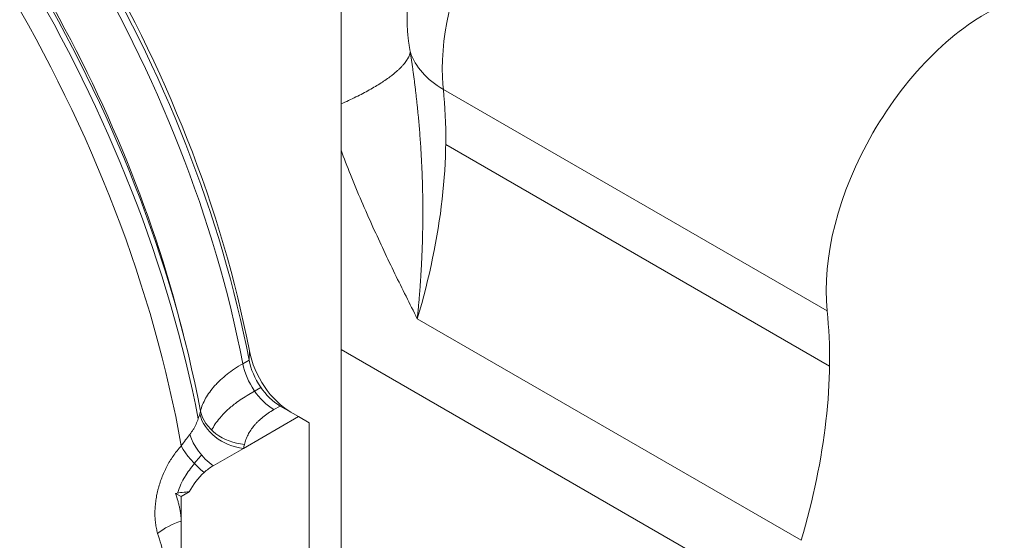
# Model space of a CAD drawing. Header units: millimetres. Extents: x 176 to 9387, y -11044 to -3322.
# Tile 249 of 256: x 9333.45 to 9341.29, y -10677.6 to -10673.46. Entities that reach past the tile are written whole.
import ezdxf

# ---------------------------------------------------------------- set-up
doc = ezdxf.new("R2010")
doc.units = ezdxf.units.MM
doc.header["$LTSCALE"] = 0.3175
doc.layers.add('1轮廓实线层', color=7, linetype='Continuous', lineweight=18)

# ---------------------------------------------------------------- blocks, each defined once
blk = doc.blocks.new('MR12-2010-Z')
at = {"layer": '1轮廓实线层'}
for p, q in [((64077.8514, -21460.4365), (64081.6698, -21462.6411)), ((64076.8334, -21463.0246), (64076.8334, -21461.0406)), ((64081.6936, -21463.1895), (64077.8752, -21460.985)), ((64081.4106, -21464.9235), (64077.5923, -21462.719)), ((64076.8334, -21468.2796), (64076.8334, -21463.0246)), ((64076.8334, -21463.0246), (64081.2351, -21465.5659)), ((64075.9184, -21463.1304), (64075.9216, -21463.0393)), ((64075.8566, -21463.1661), (64075.9184, -21463.1304)), ((64076.0365, -21463.4041), (64075.9163, -21463.4735)), ((64076.2272, -21463.5875), (64076.1654, -21463.6231)), ((64076.4091, -21463.6925), (64076.2272, -21463.5875)), ((64075.8619, -21464.0084), (64076.4091, -21463.6925)), ((64076.5152, -21463.7537), (64076.4091, -21463.6925)), ((64076.5152, -21463.7537), (64076.5152, -21466.2032)), ((64075.5606, -21464.1824), (64075.8619, -21464.0084)), ((64075.1873, -21464.4568), (64075.2424, -21464.4886)), ((64075.2424, -21464.4886), (64075.3234, -21464.4418)), ((64075.2424, -21464.4886), (64075.2424, -21464.7335)), ((64075.2424, -21465.7133), (64075.2424, -21464.7335))]:
    blk.add_line(p, q, dxfattribs=at)
for centre, major_axis, ratio, start_param, end_param in [((64070.1955, -21461.5236), (-4.125, 7.1447), 0.57735, 4.170778, 5.306976), ((64070.2573, -21461.4879), (4.125, -7.1447), 0.57735, 1.029185, 2.165384), ((64070.3634, -21461.4267), (-4.05, 7.0148), 0.57735, 4.170778, 5.306976), ((64069.438, -21461.9609), (-4.35, 7.5344), 0.57735, 4.167846, 5.308353), ((64069.5591, -21461.891), (4.275, -7.4045), 0.57735, 1.023327, 2.170176), ((64069.2409, -21462.0748), (4.35, -7.5344), 0.57735, 1.006169, 2.182433), ((64069.727, -21461.7941), (4.125, -7.1447), 0.57735, 1.096305, 2.045321), ((64079.432, -21459.314), (-1.125, -1.9486), 0.57735, 4.003036, 5.497787), ((64083.2504, -21461.5186), (-1.125, -1.9486), 0.57735, 3.812459, 5.612319), ((64078.6944, -21459.8379), (1.1934, 0.1261), 0.639548, 3.277761, 3.862778), ((64079.432, -21459.314), (-1.125, -1.9486), 0.57735, 5.497787, 5.612319), ((64074.1634, -21463.0557), (-2.625, -4.5466), 0.57735, 1.962853, 2.470726), ((64077.9818, -21465.2602), (-2.625, -4.5466), 0.57735, 1.962853, 2.470726), ((64076.3333, -21463.1588), (0.3, -0.5196), 0.57735, 4.170778, 5.497787), ((64076.1654, -21463.2557), (0.225, -0.3897), 0.57735, 4.170778, 5.497787), ((64076.2272, -21463.22), (-0.225, 0.3897), 0.57735, 1.029185, 2.356194), ((64075.8619, -21463.641), (0.4278, -0.1397), 0.802355, 3.594669, 4.968692), ((64075.8728, -21463.6012), (0.4392, -0.098), 0.809804, 3.510055, 4.891164), ((64075.6959, -21463.928), (0.3318, -0.304), 0.6281, 3.953731, 4.873315), ((64075.5539, -21464.0836), (0.3332, -0.3024), 0.400087, 3.993637, 4.823093), ((64075.5606, -21464.5498), (0.225, 0.3897), 0.57735, 0.785398, 1.072604), ((64075.5606, -21464.5498), (0.225, 0.3897), 0.57735, 1.072604, 1.626467), ((64075.3246, -21464.989), (0.4322, 0.1254), 0.596144, 1.588042, 2.202202)]:
    blk.add_ellipse(centre, major_axis=major_axis, ratio=ratio, start_param=start_param, end_param=end_param, dxfattribs=at)
for points, knots in [([(64076.8334, -21460.5815), (64076.8334, -21460.4847), (64076.8334, -21460.388), (64076.8334, -21460.2432), (64076.8334, -21460.195), (64076.8334, -21460.0986), (64076.8334, -21460.0504), (64076.8334, -21459.9543), (64076.8334, -21459.8583), (64076.8334, -21459.7628), (64076.8334, -21459.6676), (64076.8334, -21459.6201), (64076.8334, -21459.5253), (64076.8334, -21459.478), (64076.8334, -21459.4308)], [0, 0, 0, 0, 0.25, 0.25, 0.375, 0.375, 0.5, 0.5, 0.625, 0.75, 0.75, 0.875, 0.875, 1, 1, 1, 1]), ([(64077.5081, -21459.4534), (64077.5065, -21459.4658), (64077.503, -21459.4954), (64077.4984, -21459.5421), (64077.4945, -21459.5935), (64077.4919, -21459.6446), (64077.4908, -21459.6835), (64077.4906, -21459.7104), (64077.4905, -21459.7254), (64077.4906, -21459.7363), (64077.4906, -21459.7423), (64077.4906, -21459.7432)], [0, 0, 0, 0, 0.128873, 0.308023, 0.485473, 0.661335, 0.835723, 0.887481, 0.939015, 0.990327, 1, 1, 1, 1]), ([(64077.4906, -21459.7432), (64077.4907, -21459.7472), (64077.4908, -21459.7562), (64077.4911, -21459.77), (64077.4915, -21459.7848), (64077.492, -21459.7995), (64077.4926, -21459.8141), (64077.4934, -21459.8286), (64077.4942, -21459.8431), (64077.4952, -21459.8576), (64077.4963, -21459.8719), (64077.4975, -21459.8863), (64077.4988, -21459.9005), (64077.5002, -21459.9147), (64077.5017, -21459.9288), (64077.5034, -21459.9429), (64077.5051, -21459.9568), (64077.507, -21459.9708), (64077.5089, -21459.9846), (64077.511, -21459.9984), (64077.5132, -21460.0122), (64077.5155, -21460.0258), (64077.5179, -21460.0394), (64077.5204, -21460.053), (64077.5222, -21460.0619), (64077.523, -21460.0664)], [0, 0, 0, 0, 0.037101, 0.082672, 0.128052, 0.173245, 0.218252, 0.263077, 0.307723, 0.352192, 0.396487, 0.440611, 0.484567, 0.528358, 0.571987, 0.615456, 0.658769, 0.701929, 0.744938, 0.7878, 0.830517, 0.873093, 0.91553, 0.957831, 1, 1, 1, 1]), ([(64077.523, -21460.0664), (64077.5241, -21460.0735), (64077.5262, -21460.0875), (64077.5293, -21460.1088), (64077.5325, -21460.1301), (64077.5356, -21460.1516), (64077.5387, -21460.1732), (64077.5417, -21460.195), (64077.5448, -21460.2169), (64077.5478, -21460.239), (64077.5508, -21460.2611), (64077.5538, -21460.2835), (64077.5568, -21460.306), (64077.5597, -21460.3286), (64077.5627, -21460.3513), (64077.5656, -21460.3742), (64077.5684, -21460.3973), (64077.5713, -21460.4204), (64077.5741, -21460.4438), (64077.5768, -21460.4672), (64077.5796, -21460.4909), (64077.5823, -21460.5146), (64077.5849, -21460.5385), (64077.5876, -21460.5626), (64077.5902, -21460.5867), (64077.5927, -21460.6111), (64077.5952, -21460.6356), (64077.5977, -21460.6602), (64077.6001, -21460.685), (64077.6066, -21460.752), (64077.6163, -21460.8641), (64077.6278, -21461.0243), (64077.6372, -21461.1929), (64077.6434, -21461.3578), (64077.6469, -21461.5203), (64077.6479, -21461.6817), (64077.6459, -21461.8557), (64077.6423, -21461.9811), (64077.6396, -21462.0534), (64077.6389, -21462.0685), (64077.6383, -21462.0843), (64077.6376, -21462.1007), (64077.6368, -21462.1178), (64077.636, -21462.1355), (64077.6351, -21462.1539), (64077.6341, -21462.1729), (64077.6331, -21462.1925), (64077.632, -21462.2128), (64077.6309, -21462.2337), (64077.6296, -21462.2553), (64077.6283, -21462.2775), (64077.6269, -21462.3003), (64077.6254, -21462.3238), (64077.6238, -21462.3479), (64077.6221, -21462.3727), (64077.6203, -21462.3981), (64077.6183, -21462.4241), (64077.6163, -21462.4508), (64077.6142, -21462.4781), (64077.6119, -21462.506), (64077.6095, -21462.5346), (64077.607, -21462.5638), (64077.6043, -21462.5936), (64077.6015, -21462.6241), (64077.5986, -21462.6551), (64077.5955, -21462.6869), (64077.5933, -21462.7082), (64077.5923, -21462.719)], [0, 0, 0, 0, 0.008275, 0.016599, 0.024971, 0.033392, 0.041861, 0.050379, 0.058945, 0.06756, 0.076223, 0.084935, 0.093695, 0.102504, 0.111361, 0.120266, 0.129219, 0.138221, 0.147271, 0.15637, 0.165516, 0.174711, 0.183953, 0.193244, 0.202583, 0.211969, 0.221404, 0.230886, 0.240417, 0.249995, 0.308201, 0.369282, 0.433217, 0.499979, 0.55578, 0.616081, 0.680836, 0.749992, 0.755353, 0.760949, 0.766781, 0.772848, 0.77915, 0.785686, 0.792456, 0.799461, 0.806699, 0.814171, 0.821876, 0.829814, 0.837985, 0.846388, 0.855022, 0.863888, 0.872985, 0.882312, 0.89187, 0.901658, 0.911674, 0.92192, 0.932394, 0.943095, 0.954024, 0.96518, 0.976561, 0.988168, 1, 1, 1, 1]), ([(64076.8334, -21461.0406), (64076.8636, -21461.1221), (64076.9645, -21461.3831), (64077.142, -21461.7942), (64077.3667, -21462.2691), (64077.5168, -21462.5699), (64077.5923, -21462.719)], [0, 0, 0, 0, 0.137598, 0.44524, 0.725034, 1, 1, 1, 1]), ([(64075.4345, -21463.6379), (64075.4401, -21463.6162), (64075.4472, -21463.5947), (64075.4646, -21463.5521), (64075.4851, -21463.5099), (64075.5117, -21463.4685), (64075.5414, -21463.4274), (64075.5578, -21463.4071), (64075.5803, -21463.3819), (64075.5849, -21463.3769), (64075.5943, -21463.3669), (64075.6086, -21463.352), (64075.6237, -21463.3373), (64075.6548, -21463.3084), (64075.699, -21463.2707), (64075.7484, -21463.2348), (64075.8005, -21463.1998), (64075.8279, -21463.1827), (64075.8566, -21463.1661)], [0, 0, 0, 0, 0.125, 0.125, 0.25, 0.375, 0.375, 0.5, 0.5, 0.53125, 0.53125, 0.5625, 0.625, 0.625, 0.75, 0.875, 0.875, 1, 1, 1, 1]), ([(64075.5455, -21463.8266), (64075.5675, -21463.7856), (64075.5947, -21463.7459), (64075.6483, -21463.6819), (64075.6719, -21463.6569), (64075.7239, -21463.6081), (64075.7523, -21463.5842), (64075.8235, -21463.5303), (64075.8682, -21463.501), (64075.9163, -21463.4735)], [0, 0, 0, 0, 0.307718, 0.307718, 0.512923, 0.512923, 0.718128, 0.718128, 1, 1, 1, 1]), ([(64075.3291, -21463.8701), (64075.3418, -21463.854), (64075.3533, -21463.8371), (64075.3662, -21463.8155), (64075.3687, -21463.8111), (64075.3736, -21463.8024), (64075.3807, -21463.7892), (64075.3871, -21463.776), (64075.3993, -21463.7496), (64075.4064, -21463.7321), (64075.4187, -21463.698), (64075.4239, -21463.6814), (64075.4282, -21463.6656)], [0, 0, 0, 0, 0.25, 0.25, 0.3125, 0.3125, 0.375, 0.5, 0.5, 0.75, 0.75, 1, 1, 1, 1]), ([(64076.1654, -21463.6231), (64076.1452, -21463.6348), (64076.1261, -21463.6468), (64076.0896, -21463.6717), (64076.055, -21463.6974), (64076.0243, -21463.7247), (64076.0026, -21463.7457), (64075.9921, -21463.7564), (64075.9822, -21463.7673), (64075.9757, -21463.7746), (64075.9725, -21463.7783), (64075.9569, -21463.7967), (64075.9456, -21463.8117), (64075.9251, -21463.8421), (64075.9069, -21463.8728), (64075.886, -21463.92), (64075.8765, -21463.9523), (64075.8728, -21463.9686)], [0, 0, 0, 0, 0.125, 0.125, 0.25, 0.375, 0.375, 0.4375, 0.46875, 0.46875, 0.5, 0.5, 0.625, 0.625, 0.75, 0.875, 1, 1, 1, 1]), ([(64075.2434, -21463.9848), (64075.2582, -21463.9639), (64075.2728, -21463.9439), (64075.2943, -21463.915), (64075.3014, -21463.9056), (64075.3154, -21463.8874), (64075.3223, -21463.8786), (64075.3291, -21463.8701)], [0, 0, 0, 0, 0.5, 0.5, 0.75, 0.75, 1, 1, 1, 1]), ([(64075.0091, -21464.855), (64075.0067, -21464.847), (64075.0045, -21464.8389), (64075.0003, -21464.8225), (64074.9984, -21464.8141), (64074.9931, -21464.7888), (64074.9874, -21464.7542), (64074.9841, -21464.718), (64074.9826, -21464.6902), (64074.9821, -21464.6761), (64074.982, -21464.6618), (64074.9819, -21464.6522), (64074.982, -21464.6474), (64074.9824, -21464.6232), (64074.9833, -21464.6037), (64074.9865, -21464.5645), (64074.9909, -21464.5251), (64074.9979, -21464.4853), (64075.003, -21464.4603), (64075.0041, -21464.4553), (64075.0063, -21464.4452), (64075.0075, -21464.4402), (64075.011, -21464.4251), (64075.0136, -21464.4151), (64075.0216, -21464.3853), (64075.0334, -21464.3459), (64075.0545, -21464.288), (64075.0707, -21464.2502), (64075.0838, -21464.2222), (64075.0883, -21464.2129), (64075.0975, -21464.1945), (64075.1023, -21464.1855), (64075.1167, -21464.1587), (64075.1369, -21464.1239), (64075.1697, -21464.0745), (64075.1934, -21464.0434), (64075.2087, -21464.0245), (64075.2118, -21464.0208), (64075.218, -21464.0134), (64075.2274, -21464.0024), (64075.2369, -21463.9917), (64075.2434, -21463.9848)], [0, 0, 0, 0, 0.03125, 0.03125, 0.0625, 0.0625, 0.125, 0.1875, 0.1875, 0.21875, 0.234375, 0.234375, 0.25, 0.25, 0.3125, 0.3125, 0.375, 0.4375, 0.4375, 0.453125, 0.453125, 0.46875, 0.46875, 0.5, 0.5, 0.5625, 0.625, 0.6875, 0.6875, 0.71875, 0.71875, 0.75, 0.75, 0.8125, 0.875, 0.9375, 0.9375, 0.953125, 0.953125, 0.96875, 1, 1, 1, 1]), ([(64075.445, -21464.0744), (64075.4406, -21464.0794), (64075.4359, -21464.0847), (64075.4176, -21464.106), (64075.4024, -21464.124), (64075.3706, -21464.1633), (64075.3538, -21464.1848), (64075.3213, -21464.2291), (64075.3063, -21464.2506), (64075.2916, -21464.2731)], [0, 0, 0, 0, 0.111538, 0.111538, 0.421337, 0.421337, 0.731137, 0.731137, 1, 1, 1, 1]), ([(64075.2916, -21464.2731), (64075.2883, -21464.2781), (64075.2851, -21464.2832), (64075.2668, -21464.3129), (64075.2529, -21464.3393), (64075.2289, -21464.393), (64075.2185, -21464.4206), (64075.2095, -21464.4503), (64075.2091, -21464.4516), (64075.2087, -21464.4529)], [0, 0, 0, 0, 0.092723, 0.092723, 0.536353, 0.536353, 0.979984, 0.979984, 1, 1, 1, 1]), ([(64075.1873, -21464.4568), (64075.2094, -21464.4525), (64075.2318, -21464.449), (64075.2771, -21464.444), (64075.3001, -21464.4424), (64075.3234, -21464.4418)], [0, 0, 0, 0, 0.5, 0.5, 1, 1, 1, 1]), ([(64075.2424, -21464.7335), (64075.2424, -21464.7228), (64075.2421, -21464.7119), (64075.2409, -21464.69), (64075.2391, -21464.6678), (64075.2359, -21464.6452), (64075.2321, -21464.6224), (64075.2298, -21464.6109), (64075.2248, -21464.5876), (64075.222, -21464.5759), (64075.2159, -21464.5523), (64075.2127, -21464.5405), (64075.2024, -21464.5047), (64075.195, -21464.4807), (64075.1873, -21464.4568)], [0, 0, 0, 0, 0.125, 0.125, 0.25, 0.375, 0.375, 0.5, 0.5, 0.625, 0.625, 0.75, 0.75, 1, 1, 1, 1]), ([(64075.2424, -21465.7133), (64075.2385, -21465.6962), (64075.2345, -21465.679), (64075.2264, -21465.6445), (64075.214, -21465.5926), (64075.201, -21465.5405), (64075.1744, -21465.4355), (64075.1556, -21465.3649), (64075.1262, -21465.2578), (64075.1162, -21465.2218), (64075.0957, -21465.1496), (64075.0853, -21465.1133), (64075.0535, -21465.0037), (64075.0316, -21464.9299), (64075.0091, -21464.855)], [0, 0, 0, 0, 0.0625, 0.0625, 0.125, 0.25, 0.25, 0.5, 0.5, 0.625, 0.625, 0.75, 0.75, 1, 1, 1, 1])]:
    blk.add_open_spline(points, degree=3, knots=knots, dxfattribs=at)
blk.add_rational_spline([(64076.8334, -21460.5815), (64077.2541, -21460.3946), (64077.4921, -21460.2146), (64077.523, -21460.0664)], [1.01542655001, 0.983358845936, 1.00128632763, 1.06920899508], degree=3, dxfattribs=at)
for points in [[(64076.8334, -21461.0406), (64076.8334, -21460.9641), (64076.8334, -21460.8111), (64076.8334, -21460.658), (64076.8334, -21460.5815)], [(64075.4282, -21463.6656), (64075.4308, -21463.6564), (64075.4329, -21463.6472), (64075.4345, -21463.6379)], [(64075.8728, -21463.9686), (64075.8699, -21463.9819), (64075.8662, -21463.9952), (64075.8619, -21464.0084)]]:
    blk.add_open_spline(points, degree=3, dxfattribs=at)

msp = doc.modelspace()

# ---------------------------------------------------------------- block references
at = {"layer": '1轮廓实线层', "lineweight": 13, "xscale": 0.8, "yscale": 0.8, "zscale": 0.8}
msp.add_blockref('MR12-2010-Z', (-41925.45569, 6494.33619), dxfattribs=at)

doc.saveas('drawing.dxf')
